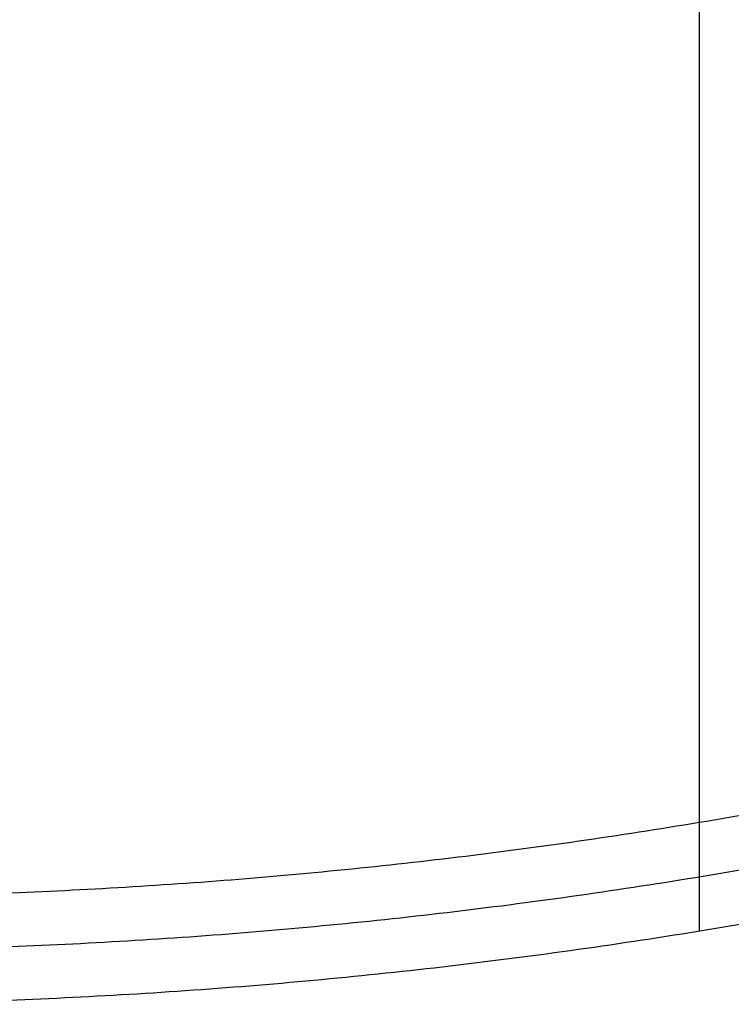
# Model space of a CAD drawing. Header units: millimetres. Extents: x 581 to 1437, y -333 to 1981.
# Tile 17 of 42: x 866 to 1045, y 512 to 759. Entities that reach past the tile are written whole.
import ezdxf

# ---------------------------------------------------------------- set-up
doc = ezdxf.new("R2010")
doc.units = ezdxf.units.MM
doc.layers.add('Tabletop', color=7, linetype='Continuous', true_color=0xcc9900)

msp = doc.modelspace()

# ---------------------------------------------------------------- linework, layer by layer
at = {"layer": 'Tabletop'}
for p, q in [((1037.16, 530.25, -1356.78), (1037.16, 1075.67, -1356.78)), ((1037.16, 557.61, -1375.78), (1037.16, 1047.09, -1375.78))]:
    msp.add_line(p, q, dxfattribs=at)
for points, weights in [([(818.86, 538.88, -1375.78), (1065.63, 540.43, -1375.78), (1296.61, 627.26, -1375.78)], [1, 0.983809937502, 0.998729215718]), ([(819.09, 525.39, -1370.28), (1073.46, 527.01, -1370.28), (1310.9, 618.28, -1370.28)], [1, 0.983482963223, 0.999364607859]), ([(1325.18, 609.31, -1364.78), (1081.31, 513.58, -1364.78), (819.33, 511.89, -1364.78)], [1, 0.983155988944, 1]), ([(1325.18, 609.31, -1356.78), (1081.31, 513.58, -1356.78), (819.33, 511.89, -1356.78)], [1, 0.983155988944, 1]), ([(1325.18, 609.31, -1360.78), (1081.31, 513.58, -1360.78), (819.33, 511.89, -1360.78)], [1, 0.983155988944, 1])]:
    msp.add_rational_spline(points, weights, degree=2, dxfattribs=at)

doc.saveas('drawing.dxf')
